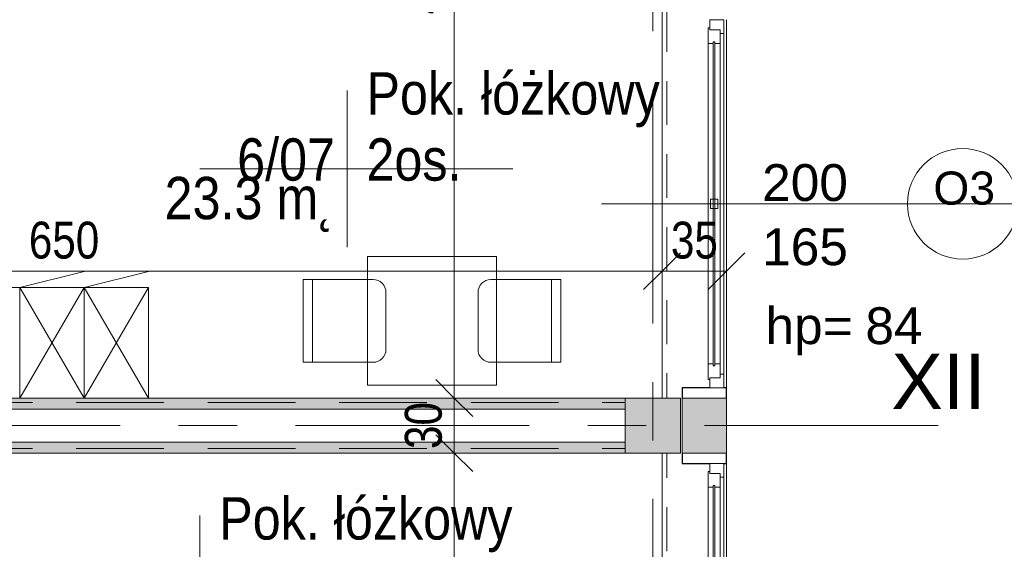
# Model space of a CAD drawing. Header units: centimetres. Extents: x -1631 to 21770, y -8842 to 3590.
# Tile 122 of 133: x 843 to 1378, y 1301 to 1589. Entities that reach past the tile are written whole.
import ezdxf

# ---------------------------------------------------------------- set-up
doc = ezdxf.new("R2010")
doc.units = ezdxf.units.CM
for name, pattern in [('Oś', [222.25, 127, -31.75, 31.75, -31.75]), ('Ponad', [39.688, 23.813, -15.875]), ('Ukryte', [71.438, 47.625, -23.813])]:
    doc.linetypes.add(name, pattern=pattern)
for name, color, linetype, lineweight in [('A-ANNO-DIMS', 211, 'Continuous', 13), ('A-ANNO-DIMS-100', 211, 'Continuous', 13), ('A-AREA-IDEN', 2, 'Continuous', 13), ('A-DETL-HDLN', 90, 'Ukryte', 9), ('A-FLOR-OVHD', 1, 'Ponad', 9), ('A-GLAZ', 151, 'Continuous', 13), ('A-GLAZ-IDEN', 152, 'Continuous', 13), ('A-WALL', 113, 'Continuous', 13), ('A-WALL-PATT', 111, 'Continuous', 13), ('I-FURN', 30, 'Continuous', 9), ('S-COLS', 52, 'Continuous', 13), ('S-GRID', 1, 'Continuous', 13), ('S-GRID-IDEN', 1, 'Continuous', 13)]:
    doc.layers.add(name, color=color, linetype=linetype, lineweight=lineweight)
doc.styles.add('Arial Narrow_5', font='ARIALN.TTF', dxfattribs={"height": 20})
doc.styles.add('Arial_10', font='arial.ttf', dxfattribs={"height": 20})
doc.styles.add('Arial_11', font='arial.ttf', dxfattribs={"width": 0.85, "height": 23})
doc.styles.add('Arial_13', font='arial.ttf', dxfattribs={"height": 0.2})
doc.styles.add('Arial_7', font='arial.ttf', dxfattribs={"height": 30})
doc.styles.add('Arial_8', font='arial.ttf', dxfattribs={"height": 18})
doc.dimstyles.new('Diagonal_1_100__0__wewnętrzne', dxfattribs={"dimscale": 30.48, "dimtxt": 20.468619, "dimasz": 0.656168, "dimexe": 0.164042, "dimexo": 0.0625, "dimgap": 0.032808, "dimtad": 1, "dimdec": 0, "dimdsep": 46, "dimtxsty": 'Arial Narrow_5', "dimblk1": 'OBLIQUE', "dimblk2": 'OBLIQUE', "dimsah": 1, "dimcen": 0.09, "dimazin": 0, "dimtfac": 1, "dimtdec": 4, "dimtix": 1, "dimtmove": 0, "dimatfit": 3, "dimfxl": 0, "dimtvp": 1, "dimtolj": 1, "dimtzin": 0, "dimarcsym": 0})

# ---------------------------------------------------------------- blocks, each defined once
blk = doc.blocks.new('M_Concrete-Square-Column - 300 x 300mm-1795931-6_piętro IV __13_80 m_ - stan projektowany')
at = {"layer": 'S-COLS', "lineweight": 9}
blk.add_hatch(color=254, dxfattribs=at).paths.add_polyline_path([(15, -15), (15, 15), (-15, 15), (-15, -15)], flags=0)
for p, q in [((15, 15), (-15, 15)), ((-15, 15), (-15, -15)), ((15, -15), (15, 15)), ((-15, -15), (15, -15))]:
    blk.add_line(p, q, dxfattribs=at)
blk = doc.blocks.new('Blat - Blat-1285996-6_piętro IV __13_80 m_ - stan projektowany')
at = {"layer": 'I-FURN'}
for p, q in [((0, 0), (70, 0)), ((0, -70), (0, 0)), ((70, 0), (70, -70)), ((70, -70), (0, -70))]:
    blk.add_line(p, q, dxfattribs=at)
blk = doc.blocks.new('Blat - Blat-V4-6_piętro IV __13_80 m_ - stan projektowany')
at = {"layer": 'I-FURN'}
for p, q in [((0, -60), (0, 0)), ((80, 0), (80, -60)), ((80, -60), (0, -60))]:
    blk.add_line(p, q, dxfattribs=at)
blk = doc.blocks.new('szafki szatniowe - szafki bez siedziska-1388320-6_piętro IV __13_80 m_ - stan projektowany')
at = {"layer": 'I-FURN'}
for p, q in [((-17.5, 60), (17.5, 68.63)), ((17.5, 60), (52.5, 68.63)), ((17.5, 0), (-17.5, 60)), ((17.5, 60), (-17.5, 0)), ((-17.5, 60), (17.5, 60)), ((-17.5, 0), (-17.5, 60)), ((52.5, 0), (17.5, 60)), ((52.5, 60), (17.5, 0)), ((17.5, 60), (52.5, 60)), ((17.5, 0), (17.5, 60)), ((17.5, 60), (17.5, 0)), ((52.5, 60), (52.5, 0))]:
    blk.add_line(p, q, dxfattribs=at)
blk = doc.blocks.new('krzesło - krzesło-1270919-6_piętro IV __13_80 m_ - stan projektowany')
at = {"layer": 'I-FURN'}
for p, q in [((-15.5, 22.5), (15.5, 22.5)), ((-22.5, -22.5), (-22.5, 15.5)), ((22.5, 15.5), (22.5, -22.5)), ((22.5, -17.5), (-22.5, -17.5)), ((22.5, -22.5), (-22.5, -22.5))]:
    blk.add_line(p, q, dxfattribs=at)
for centre, start, end in [((-15.5, 15.5), 90, 180), ((15.5, 15.5), 360, 90)]:
    blk.add_arc(centre, 7, start, end, dxfattribs=at)
blk = doc.blocks.new('krzesło - krzesło-823058-6_piętro IV __13_80 m_ - stan projektowany')
at = {"layer": 'I-FURN'}
for p, q in [((-22.5, 22.5), (-22.5, -15.5)), ((22.5, 22.5), (-22.5, 22.5)), ((22.5, -15.5), (22.5, 22.5)), ((22.5, 17.5), (-22.5, 17.5)), ((-15.5, -22.5), (15.5, -22.5))]:
    blk.add_line(p, q, dxfattribs=at)
for centre, start, end in [((-15.5, -15.5), 180, 270), ((15.5, -15.5), 270, 0)]:
    blk.add_arc(centre, 7, start, end, dxfattribs=at)
blk = doc.blocks.new('Okno - automatyczna etykieta - 200x165 _projektowane_-2617392-6_piętro IV __13_80 m_ - stan projektowany')
at = {"layer": 'A-GLAZ'}
for p, q in [((-92.5, 10.5), (-100, 10.5)), ((-100, 10.5), (-100, 3)), ((-100, 10.5), (100, 10.5)), ((-87, 8.5), (-94.5, 8.5)), ((-94.5, 8.5), (-94.5, 3)), ((-94.5, 3), (-94.5, 8.5)), ((-94.5, 8.5), (-92.5, 8.5)), ((-92.5, 8.5), (-92.5, 10.5)), ((92.5, 10.5), (-92.5, 10.5)), ((88, 5.75), (-88, 5.75)), ((-88, 5.75), (-88, 4.75)), ((-88, 4.75), (-88, 5.75)), ((-88, 5.75), (-87, 5.75)), ((-87, 5.75), (-87, 8.5)), ((87, 8.5), (-87, 8.5)), ((2.5, 7.25), (-2.5, 7.25)), ((-2.5, 7.25), (-2.5, 3.25)), ((2.5, 3.25), (2.5, 7.25)), ((94.5, 8.5), (87, 8.5)), ((87, 8.5), (87, 5.75)), ((87, 5.75), (88, 5.75)), ((88, 4.75), (88, 5.75)), ((88, 5.75), (88, 4.75)), ((100, 10.5), (92.5, 10.5)), ((92.5, 10.5), (92.5, 8.5)), ((92.5, 8.5), (94.5, 8.5)), ((94.5, 3), (94.5, 8.5)), ((94.5, 8.5), (94.5, 3)), ((100, 3), (100, 10.5)), ((-100, 3), (-94.5, 3)), ((-94.5, 3), (-95.5, 3)), ((-95.5, 3), (-95.5, 2)), ((-95.5, 2), (-87, 2)), ((-88, 4.75), (88, 4.75)), ((-87, 4.75), (-88, 4.75)), ((-87, 2), (-87, 4.75)), ((87, 2), (-87, 2)), ((-2.5, 3.25), (2.5, 3.25)), ((87, 4.75), (87, 2)), ((88, 4.75), (87, 4.75)), ((87, 2), (95.5, 2)), ((95.5, 3), (94.5, 3)), ((94.5, 3), (100, 3)), ((95.5, 2), (95.5, 3))]:
    blk.add_line(p, q, dxfattribs=at)
blk = doc.blocks.new('DIMBLOCK124-6_piętro IV __13_80 m_ - stan projektowany')
at = {"layer": 'A-ANNO-DIMS-100', "transparency": 16777216}
for p, q in [((1079.48, 1353.33), (1069.48, 1363.33)), ((1074.48, 1353.33), (1084.48, 1353.33)), ((1079.48, 1353.33), (1074.48, 1353.33)), ((1079.48, 1015.83), (1079.48, 1353.33)), ((1079.48, 1353.33), (1089.48, 1343.33)), ((1079.48, 1015.83), (1069.48, 1025.83)), ((1074.48, 1015.83), (1084.48, 1015.83)), ((1079.48, 1015.83), (1074.48, 1015.83)), ((1079.48, 1015.83), (1089.48, 1005.83))]:
    blk.add_line(p, q, dxfattribs=at)
at = {"layer": 'A-ANNO-DIMS-100', "color": 0, "transparency": 16777216, "insert": (1052.64, 1165.57), "char_height": 20, "width": 45.6158, "attachment_point": 1, "rotation": 90, "line_spacing_factor": 0.974696, "style": 'Arial Narrow_5'}
blk.add_mtext('338', dxfattribs=at)
blk = doc.blocks.new('_Oblique')
at = {"color": 0, "linetype": 'ByBlock', "lineweight": -2}
blk.add_line((-0.5, -0.5), (0.5, 0.5), dxfattribs=at)
blk = doc.blocks.new('DIMBLOCK125-6_piętro IV __13_80 m_ - stan projektowany')
at = {"layer": 'A-ANNO-DIMS-100', "transparency": 16777216}
for p, q in [((1079.48, 1383.33), (1069.48, 1393.33)), ((1074.48, 1383.33), (1084.48, 1383.33)), ((1079.48, 1383.33), (1074.48, 1383.33)), ((1079.48, 1353.33), (1079.48, 1383.33)), ((1079.48, 1383.33), (1089.48, 1373.33)), ((1079.48, 1353.33), (1069.48, 1363.33)), ((1074.48, 1353.33), (1084.48, 1353.33)), ((1079.48, 1353.33), (1074.48, 1353.33)), ((1079.48, 1353.33), (1089.48, 1343.33))]:
    blk.add_line(p, q, dxfattribs=at)
at = {"layer": 'A-ANNO-DIMS-100', "color": 0, "transparency": 16777216, "insert": (1052.64, 1355.65), "char_height": 20, "width": 30.4105, "attachment_point": 1, "rotation": 90, "line_spacing_factor": 0.974696, "style": 'Arial Narrow_5'}
blk.add_mtext('30', dxfattribs=at)
blk = doc.blocks.new('DIMBLOCK126-6_piętro IV __13_80 m_ - stan projektowany')
at = {"layer": 'A-ANNO-DIMS-100', "transparency": 16777216}
for p, q in [((1079.48, 1838.33), (1069.48, 1848.33)), ((1074.48, 1838.33), (1084.48, 1838.33)), ((1079.48, 1838.33), (1074.48, 1838.33)), ((1079.48, 1383.33), (1079.48, 1838.33)), ((1079.48, 1838.33), (1089.48, 1828.33)), ((1079.48, 1383.33), (1069.48, 1393.33)), ((1074.48, 1383.33), (1084.48, 1383.33)), ((1079.48, 1383.33), (1074.48, 1383.33)), ((1079.48, 1383.33), (1089.48, 1373.33))]:
    blk.add_line(p, q, dxfattribs=at)
at = {"layer": 'A-ANNO-DIMS-100', "color": 0, "transparency": 16777216, "insert": (1052.64, 1591.82), "char_height": 20, "width": 45.6158, "attachment_point": 1, "rotation": 90, "line_spacing_factor": 0.974696, "style": 'Arial Narrow_5'}
blk.add_mtext('455', dxfattribs=at)
blk = doc.blocks.new('DIMBLOCK131-6_piętro IV __13_80 m_ - stan projektowany')
at = {"layer": 'A-ANNO-DIMS-100', "transparency": 16777216}
for p, q in [((1192.38, 1452.25), (1202.38, 1462.25)), ((1227.38, 1452.25), (1237.38, 1462.25)), ((1192.38, 1447.25), (1192.38, 1457.25)), ((1227.38, 1447.25), (1227.38, 1457.25)), ((1192.38, 1452.25), (1182.38, 1442.25)), ((1227.38, 1452.25), (1192.38, 1452.25)), ((1192.38, 1452.25), (1192.38, 1447.25)), ((1227.38, 1452.25), (1217.38, 1442.25)), ((1227.38, 1452.25), (1227.38, 1447.25))]:
    blk.add_line(p, q, dxfattribs=at)
at = {"layer": 'A-ANNO-DIMS-100', "color": 0, "transparency": 16777216, "insert": (1197.21, 1479.1), "char_height": 20, "width": 30.4105, "attachment_point": 1, "line_spacing_factor": 0.974696, "style": 'Arial Narrow_5'}
blk.add_mtext('35', dxfattribs=at)
blk = doc.blocks.new('DIMBLOCK132-6_piętro IV __13_80 m_ - stan projektowany')
at = {"layer": 'A-ANNO-DIMS-100', "transparency": 16777216}
for p, q in [((542.38, 1452.25), (552.38, 1462.25)), ((1192.38, 1452.25), (1202.38, 1462.25)), ((542.38, 1447.25), (542.38, 1457.25)), ((1192.38, 1447.25), (1192.38, 1457.25)), ((542.38, 1452.25), (532.38, 1442.25)), ((1192.38, 1452.25), (542.38, 1452.25)), ((542.38, 1452.25), (542.38, 1447.25)), ((1192.38, 1452.25), (1182.38, 1442.25)), ((1192.38, 1452.25), (1192.38, 1447.25))]:
    blk.add_line(p, q, dxfattribs=at)
at = {"layer": 'A-ANNO-DIMS-100', "color": 0, "transparency": 16777216, "insert": (848.37, 1479.1), "char_height": 20, "width": 45.6158, "attachment_point": 1, "line_spacing_factor": 0.974696, "style": 'Arial Narrow_5'}
blk.add_mtext('650', dxfattribs=at)
blk = doc.blocks.new('METKA_POMIESZCZENIA2 - Rozbudowana - bez ramki-2396678-6_piętro IV __13_80 m_ - stan projektowany')
at = {"layer": 'A-AREA-IDEN'}
for p, q in [((0, 0.425), (0, 0)), ((0.0976, 0), (-0.8, 0)), ((-0.8, 0), (0.9, 0)), ((0, 0), (0, -0.425))]:
    blk.add_line(p, q, dxfattribs=at)
blk = doc.blocks.new('Okno_PG_typ 100 - metka _wys_parapetu-2491532-6_piętro IV __13_80 m_ - stan projektowany')
at = {"layer": 'A-GLAZ-IDEN'}
blk.add_line((0, -1.8946), (0, 0.3677), dxfattribs=at)
blk.add_circle((0, 0.0677), 0.3, dxfattribs=at)
at = {"layer": 'A-GLAZ-IDEN', "insert": (0.5622, -1.0037), "char_height": 0.2, "width": 0.4949, "attachment_point": 1, "rotation": 90, "line_spacing_factor": 0.936439, "style": 'Arial_13'}
blk.add_mtext('\\pt1.27,2.54,3.81,5.08,6.35,7.62,8.89,10.16,11.43,12.7,13.97,15.24,16.51,17.78,19.05,20.32,21.59,22.86,24.13,25.4,26.67,27.94,29.21,30.48,31.75,33.02,34.29,35.56,36.83,38.1,39.37,40.64;hp=', dxfattribs=at)

msp = doc.modelspace()

# ---------------------------------------------------------------- hatches: boundary and pattern name
at = {"layer": 'A-WALL-PATT'}
h = msp.add_hatch(color=9, dxfattribs=at)
h.paths.add_polyline_path([(1203.38, 393.33), (1227.38, 393.33), (1227.38, 423.33), (1203.38, 423.33), (1203.38, 419.08)], flags=0)
h.paths.add_polyline_path([(1203.38, 633.33), (1227.38, 633.33), (1227.38, 663.33), (1203.38, 663.33)], flags=0)
h.paths.add_polyline_path([(1227.38, 873.33), (1227.38, 903.33), (1203.38, 903.33), (1203.38, 873.33)], flags=0)
h.paths.add_polyline_path([(1203.38, 1113.33), (1227.38, 1113.33), (1227.38, 1143.33), (1203.38, 1143.33)], flags=0)
h.paths.add_polyline_path([(1227.38, 1353.33), (1227.38, 1383.33), (1203.38, 1383.33), (1203.38, 1353.33)], flags=0)
h.paths.add_polyline_path([(1227.38, 1593.33), (1227.38, 1623.33), (1203.38, 1623.33), (1203.38, 1593.33)], flags=0)
h.paths.add_polyline_path([(1227.38, 1833.33), (1227.38, 1863.33), (1203.38, 1863.33), (1203.38, 1833.33)], flags=0)
h.paths.add_polyline_path([(1227.38, 2073.33), (1227.38, 2103.33), (1203.38, 2103.33), (1203.38, 2073.33)], flags=0)
h.paths.add_polyline_path([(1203.38, 2313.33), (1227.38, 2313.33), (1227.38, 2343.33), (1203.38, 2343.33)], flags=0)
h.paths.add_polyline_path([(1227.38, 2553.33), (1227.38, 2583.33), (1203.38, 2583.33), (1203.38, 2553.33)], flags=0)
h.paths.add_polyline_path([(1227.38, 2793.33), (1227.38, 2824.33), (1203.38, 2824.33), (1203.38, 2793.33)], flags=0)
for points in [[(1172.38, 1377.33), (1172.38, 1383.33), (775.38, 1383.33), (775.38, 1377.33), (1100.2, 1377.33)], [(1172.38, 1353.33), (1172.38, 1359.33), (775.38, 1359.33), (775.38, 1353.33), (1100.2, 1353.33)]]:
    msp.add_hatch(color=9, dxfattribs=at).paths.add_polyline_path(points, flags=0)

# ---------------------------------------------------------------- linework, layer by layer
at = {"layer": 'A-DETL-HDLN'}
for p, q in [((-1197.62, 1380.83), (1172.38, 1380.83)), ((-1197.62, 1355.83), (1172.38, 1355.83))]:
    msp.add_line(p, q, dxfattribs=at)
at = {"layer": 'A-FLOR-OVHD'}
for p, q in [((1194.88, 1833.33), (1194.88, 1383.33)), ((1194.88, 903.33), (1194.88, 1353.33))]:
    msp.add_line(p, q, dxfattribs=at)
at = {"layer": 'A-WALL', "lineweight": 9}
for p, q in [((1192.38, 1383.33), (1192.38, 1833.33)), ((1227.38, 1588.83), (1227.38, 1388.83)), ((1172.38, 1383.33), (763.38, 1383.33)), ((1203.38, 1383.33), (1203.38, 1353.33)), ((1227.38, 1353.33), (1227.38, 1383.33)), ((775.38, 1377.33), (1172.38, 1377.33)), ((1172.38, 1359.33), (775.38, 1359.33)), ((763.38, 1353.33), (1172.38, 1353.33)), ((1192.38, 1015.83), (1192.38, 1353.33)), ((1227.38, 1347.83), (1227.38, 1147.83))]:
    msp.add_line(p, q, dxfattribs=at)
at = {"layer": 'A-WALL', "color": 7, "lineweight": 25}
for p, q in [((1218.38, 1388.83), (1203.38, 1388.83)), ((1203.38, 1388.83), (1203.38, 1383.33)), ((1227.38, 1388.83), (1225.88, 1388.83)), ((1227.38, 1383.33), (1227.38, 1388.83)), ((1203.38, 1353.33), (1203.38, 1347.83)), ((1227.38, 1347.83), (1227.38, 1353.33)), ((1203.38, 1347.83), (1218.38, 1347.83)), ((1225.88, 1347.83), (1227.38, 1347.83))]:
    msp.add_line(p, q, dxfattribs=at)
at = {"layer": 'A-WALL'}
for p, q in [((1227.38, 1383.33), (1203.38, 1383.33)), ((1203.38, 1353.33), (1227.38, 1353.33))]:
    msp.add_line(p, q, dxfattribs=at)
at = {"layer": 'S-GRID', "linetype": 'Oś'}
for p, q in [((1187.38, 2884.27), (1187.38, 27.13)), ((1342.46, 1368.33), (-1368.76, 1368.33))]:
    msp.add_line(p, q, dxfattribs=at)

# ---------------------------------------------------------------- block references
at = {"layer": 'A-AREA-IDEN', "xscale": 99.99999999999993, "yscale": 99.99999999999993, "zscale": 99.99999999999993}
for p in [(1021.33, 1507.84), (941.33, 1276.99)]:
    msp.add_blockref('METKA_POMIESZCZENIA2 - Rozbudowana - bez ramki-2396678-6_piętro IV __13_80 m_ - stan projektowany', p, dxfattribs=at)
at = {"layer": 'A-GLAZ', "rotation": 269.9999999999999}
for p in [(1215.38, 1488.83), (1215.38, 1247.83)]:
    msp.add_blockref('Okno - automatyczna etykieta - 200x165 _projektowane_-2617392-6_piętro IV __13_80 m_ - stan projektowany', p, dxfattribs=at)
at = {"layer": 'A-GLAZ-IDEN', "xscale": 99.99999999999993, "yscale": 99.99999999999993, "zscale": 99.99999999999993, "rotation": 270.0000000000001}
msp.add_blockref('Okno_PG_typ 100 - metka _wys_parapetu-2491532-6_piętro IV __13_80 m_ - stan projektowany', (1348.94, 1488.83), dxfattribs=at)
at = {"layer": 'I-FURN'}
for name, p, rotation in [('Blat - Blat-1285996-6_piętro IV __13_80 m_ - stan projektowany', (1102.38, 1460.22), 270.0000000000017), ('krzesło - krzesło-1270919-6_piętro IV __13_80 m_ - stan projektowany', (1019.88, 1425.22), 270.0000000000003), ('krzesło - krzesło-823058-6_piętro IV __13_80 m_ - stan projektowany', (1114.88, 1425.22), 270.0000000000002), ('Blat - Blat-V4-6_piętro IV __13_80 m_ - stan projektowany', (843.38, 1383.33), 180)]:
    msp.add_blockref(name, p, dxfattribs=dict(at, rotation=rotation))
msp.add_blockref('szafki szatniowe - szafki bez siedziska-1388320-6_piętro IV __13_80 m_ - stan projektowany', (860.88, 1383.33), dxfattribs=at)
at = {"layer": 'S-COLS', "lineweight": 9}
msp.add_blockref('M_Concrete-Square-Column - 300 x 300mm-1795931-6_piętro IV __13_80 m_ - stan projektowany', (1187.38, 1368.33), dxfattribs=at)

# ---------------------------------------------------------------- texts
at = {"layer": 'A-AREA-IDEN', "char_height": 23, "line_spacing_factor": 0.936439, "style": 'Arial_11'}
for s, insert, width, attachment_point in [('\\pt84.99995,169.9999,255.00008,340.00003,424.99998,509.99993,595.00011,680.00006,765.00001,849.99996,934.99991,1020.00009,1105.00004,1189.99999,1274.99994,1359.99989,1445.00007,1530.00002,1614.99997,1699.99992,1785.0001,1870.00005,1955,2039.99995,2124.9999,2210.00008,2295.00003,2379.99998,2464.99993,2550.00011,2635.00006,2720.00001;Pok. łóżkowy\\P2os.', (1031.76, 1501.06), 156.91, 7), ('\\pt84.99995,169.9999,255.00008,340.00003,424.99998,509.99993,595.00011,680.00006,765.00001,849.99996,934.99991,1020.00009,1105.00004,1189.99999,1274.99994,1359.99989,1445.00007,1530.00002,1614.99997,1699.99992,1785.0001,1870.00005,1955,2039.99995,2124.9999,2210.00008,2295.00003,2379.99998,2464.99993,2550.00011,2635.00006,2720.00001;6/07', (1014.68, 1501.06), 52.87, 9), ('\\pt84.99995,169.9999,255.00008,340.00003,424.99998,509.99993,595.00011,680.00006,765.00001,849.99996,934.99991,1020.00009,1105.00004,1189.99999,1274.99994,1359.99989,1445.00007,1530.00002,1614.99997,1699.99992,1785.0001,1870.00005,1955,2039.99995,2124.9999,2210.00008,2295.00003,2379.99998,2464.99993,2550.00011,2635.00006,2720.00001;23.3 m˛', (1014.68, 1503.45), 91.63, 3), ('\\pt84.99995,169.9999,255.00008,340.00003,424.99998,509.99993,595.00011,680.00006,765.00001,849.99996,934.99991,1020.00009,1105.00004,1189.99999,1274.99994,1359.99989,1445.00007,1530.00002,1614.99997,1699.99992,1785.0001,1870.00005,1955,2039.99995,2124.9999,2210.00008,2295.00003,2379.99998,2464.99993,2550.00011,2635.00006,2720.00001;Pok. łóżkowy\\P1os.', (951.76, 1270.21), 156.91, 7)]:
    msp.add_mtext(s, dxfattribs=dict(at, insert=insert, width=width, attachment_point=attachment_point))
at = {"layer": 'A-GLAZ-IDEN', "line_spacing_factor": 0.936439}
for s, insert, char_height, width, attachment_point, style in [('\\pt127,254,381,508,635,762,889,1016,1143,1270,1397,1524,1651,1778,1905,2032,2159,2286,2413,2540,2667,2794,2921,3048,3175,3302,3429,3556,3683,3810,3937,4064;200', (1270.05, 1500.22), 20, 48.3, 5, 'Arial_10'), ('\\pt127.00008,253.99998,381.00006,507.99996,635.00004,761.99994,889.00002,1015.99992,1143,1270.00008,1396.99998,1524.00006,1650.99996,1778.00004,1904.99994,2032.00002,2158.99992,2286,2413.00008,2539.99998,2667.00006,2793.99996,2921.00004,3047.99994,3175.00002,3301.99992,3429,3556.00008,3682.99998,3810.00006,3936.99996,4064.00004;O3', (1356.52, 1497.21), 18, 33.7, 5, 'Arial_8'), ('\\pt127,254,381,508,635,762,889,1016,1143,1270,1397,1524,1651,1778,1905,2032,2159,2286,2413,2540,2667,2794,2921,3048,3175,3302,3429,3556,3683,3810,3937,4064;165', (1270.05, 1465.34), 20, 48.3, 5, 'Arial_10'), ('\\pt127,254,381,508,635,762,889,1016,1143,1270,1397,1524,1651,1778,1905,2032,2159,2286,2413,2540,2667,2794,2921,3048,3175,3302,3429,3556,3683,3810,3937,4064;84', (1302.84, 1432.6), 20, 32.4, 1, 'Arial_10')]:
    msp.add_mtext(s, dxfattribs=dict(at, insert=insert, char_height=char_height, width=width, attachment_point=attachment_point, style=style))
at = {"layer": 'S-GRID-IDEN', "insert": (1342.59, 1392.39), "char_height": 30, "width": 51.6, "attachment_point": 5, "line_spacing_factor": 0.936439, "style": 'Arial_7'}
msp.add_mtext('\\pt126.9999,254.0001,381,507.9999,635.0001,762,888.9999,1016.0001,1143,1269.9999,1397.0001,1524,1650.9999,1778.0001,1905,2031.9999,2159.0001,2286,2412.9999,2540.0001,2667,2793.9999,2921.0001,3048,3174.9999,3302.0001,3429,3555.9999,3683.0001,3810,3936.9999,4064.0001;XII', dxfattribs=at)

# ---------------------------------------------------------------- dimensions: what is measured, and where the dimension line sits
at = {"layer": 'A-ANNO-DIMS'}
for base, p1, p2, override, picture, middle in [((1079.48, 1838.33), (1074.48, 1383.33), (1074.48, 1838.33), {"dimpost": '<>', "dimfxl": 455}, 'DIMBLOCK126-6_piętro IV __13_80 m_ - stan projektowany', (1068.31, 1610.83)), ((1079.48, 1383.33), (1074.48, 1353.33), (1074.48, 1383.33), {"dimpost": '<>', "dimfxl": 30}, 'DIMBLOCK125-6_piętro IV __13_80 m_ - stan projektowany', (1068.27, 1368.33)), ((1079.48404441, 1353.32555458), (1074.48404441, 1015.82555458), (1074.48404441, 1353.32555458), {"dimpost": '<>', "dimfxl": 337.5}, 'DIMBLOCK124-6_piętro IV __13_80 m_ - stan projektowany', (1068.2725846, 1184.57555458))]:
    dim = msp.add_linear_dim(base=base, p1=p1, p2=p2, angle=90, dimstyle='Diagonal_1_100__0__wewnętrzne', override=override, dxfattribs=at)
    dim.commit()
    dim.dimension.update_dxf_attribs({"geometry": picture, "text_midpoint": middle})
for base, p1, p2, override, picture, middle in [((542.38, 1452.25), (1192.38, 1447.25), (542.38, 1447.25), {"dimpost": '<>', "dimfxl": 650}, 'DIMBLOCK132-6_piętro IV __13_80 m_ - stan projektowany', (867.38, 1463.46)), ((1192.38, 1452.25), (1227.38, 1447.25), (1192.38, 1447.25), {"dimpost": '<>', "dimfxl": 35}, 'DIMBLOCK131-6_piętro IV __13_80 m_ - stan projektowany', (1209.88, 1463.46))]:
    dim = msp.add_linear_dim(base=base, p1=p1, p2=p2, dimstyle='Diagonal_1_100__0__wewnętrzne', override=override, dxfattribs=at)
    dim.commit()
    dim.dimension.update_dxf_attribs({"geometry": picture, "text_midpoint": middle})

doc.saveas('drawing.dxf')
